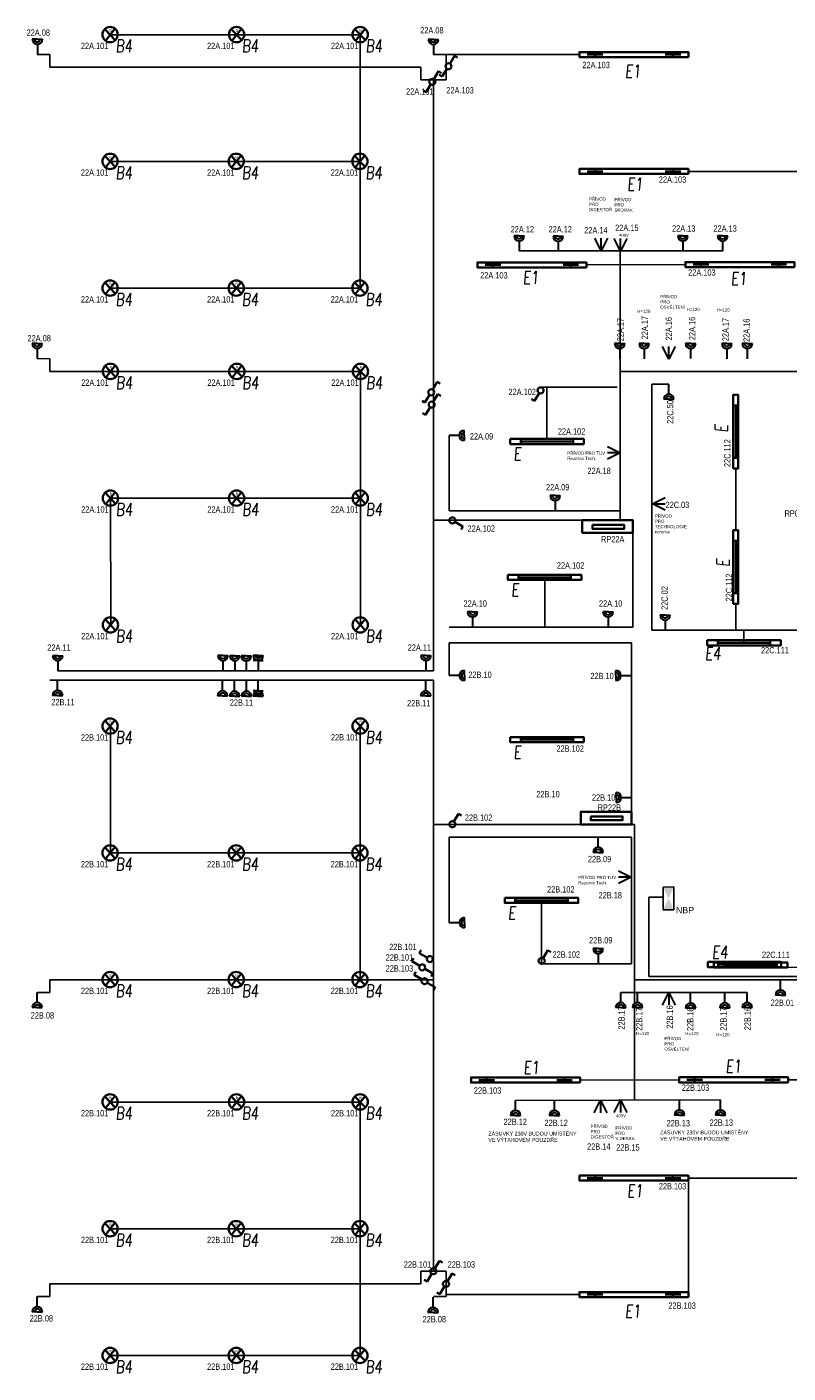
# Model space of a CAD drawing. Header units: millimetres. Extents: x 370888 to 505664, y 284292 to 447185.
# Tile 34 of 41: x 420614 to 432625, y 423924 to 445168. Entities that reach past the tile are written whole.
import ezdxf
from ezdxf.enums import TextEntityAlignment as Align

# ---------------------------------------------------------------- set-up
doc = ezdxf.new("R2010")
doc.units = ezdxf.units.MM
doc.header["$LTSCALE"] = 100
doc.layers.get('0').update_dxf_attribs({"color": 21, "linetype": 'CONTINUOUS'})
for name, color, linetype, lineweight in [('2DE_OBL', 91, 'CONTINUOUS', 35), ('2DE_OBL_L1', 91, 'CONTINUOUS', 35), ('CAT_SLN-DVOJZAS - 45', 7, 'CONTINUOUS', 30), ('CAT_SLN-DVOJZAS - 45D', 7, 'CONTINUOUS', 30), ('E_NOUZOVÉ+PP OSVĚTLENÍ', 60, 'CONTINUOUS', 25), ('E_ROZVADĚČE', 1, 'CONTINUOUS', 35), ('E_SVĚTLA POPIS', 130, 'CONTINUOUS', 30), ('E_VEDENÍ SILNOPROUD', 50, 'CONTINUOUS', 25), ('E_VEDENÍ_CBS', 214, 'CONTINUOUS', 25), ('E_VYPINACE', 170, 'CONTINUOUS', 35), ('E_ZÁSUVKY POPIS', 111, 'CONTINUOUS', 30), ('E_ŽLABY', 40, 'CONTINUOUS', 15), ('U1 LIGHTING', 10, 'CONTINUOUS', 35), ('ZÁSUVKY POPIS', 7, 'CONTINUOUS', 30)]:
    doc.layers.add(name, color=color, linetype=linetype, lineweight=lineweight)
for name, color, linetype in [('Elektro rozvaděč', 1, 'CONTINUOUS'), ('GC3_MEP_E_LV_SECURITY LIGHT', 80, 'CONTINUOUS'), ('PIKTOGRAMY', 210, 'CONTINUOUS'), ('PRIPOJKA 230V', 1, 'CONTINUOUS'), ('ŽLAB', 7, 'CONTINUOUS')]:
    doc.layers.add(name, color=color, linetype=linetype)
doc.styles.add('ARIAL', font='arial.ttf')
doc.styles.add('CP_ATTR', font='ROMANS.SHX')
doc.styles.add('CS-ROMANS', font='romans.shx', dxfattribs={"width": 0.75, "oblique": 5})
doc.styles.get("Standard").update_dxf_attribs({"font": 'arial.ttf'})
doc.styles.add('V+P_01_B3_E_FP_001$0$BLOCK', font='romans.shx', dxfattribs={"width": 0.8})

# ---------------------------------------------------------------- blocks, each defined once
blk = doc.blocks.new('*U28', base_point=(57391, -22719))
at = {"lineweight": 30, "ltscale": 0.1}
for p, q in [((57291, -22519), (57391, -22719)), ((57391, -22719), (57391, -22519)), ((57391, -22719), (57491, -22519))]:
    blk.add_line(p, q, dxfattribs=at)
blk = doc.blocks.new('pripojka 230V')
at = {"layer": 'PRIPOJKA 230V', "color": 1, "xscale": -1}
blk.add_blockref('*U28', (0, -2, -40), dxfattribs=at)
blk = doc.blocks.new('svetlo_bodove')
at = {"layer": '2DE_OBL_L1'}
for points in [[(-88, 90), (77, -86)], [(72, 94), (-79, -94)]]:
    blk.add_lwpolyline(points, dxfattribs=at)
blk.add_circle((-5, 2), 121, dxfattribs=at)
at = {"layer": '2DE_OBL_L1', "color": 0, "insert": (-18, 88), "char_height": 40, "attachment_point": 1}
blk.add_mtext_dynamic_manual_height_columns('{\\C256;B}', width=81.38, gutter_width=12.5, heights=[0], dxfattribs=at)
blk = doc.blocks.new('A$C3423193F')
at = {"color": 1, "linetype": 'ByBlock'}
for p, q in [((80, 240), (0, 240)), ((80, 240), (160, 240)), ((80, 160), (80, 0))]:
    blk.add_line(p, q, dxfattribs=at)
for radius in [80, 45.2]:
    blk.add_arc((80, 240), radius, 180, 0, dxfattribs=at)
blk = doc.blocks.new('*U259')
at = {"color": 0, "linetype": 'ByBlock'}
for p, q in [((24, 249.57), (96, 374.28)), ((96, 374.28), (143.56, 346.82))]:
    blk.add_line(p, q, dxfattribs=at)
blk.add_circle((0, 208), 48, dxfattribs=at)
blk = doc.blocks.new('přepinač-světla-jednoduchy')
at = {"layer": 'E_VYPINACE', "rotation": 270}
blk.add_blockref('*U259', (-204, -2), dxfattribs=at)
blk = doc.blocks.new('Rozvaděč')
at = {"layer": 'E_ROZVADĚČE'}
blk.add_lwpolyline([(2, 6), (802, 6), (802, 206), (2, 206), (2, 6)], dxfattribs=at)
blk.add_lwpolyline([(161, 134), (664, 134), (664, 73), (161, 73)], close=True, dxfattribs=at)
blk = doc.blocks.new('A$C1846428F')
h = blk.add_hatch(color=1)
h.dxf.hatch_style = 1
h.paths.add_polyline_path([(125, 240), (80, 240), (35, 240, 1)])
at = {"color": 1, "linetype": 'ByBlock'}
for p, q in [((80, 240), (0, 240)), ((80, 240), (160, 240)), ((80, 160), (0, 160)), ((80, 160), (80, 0)), ((80, 160), (160, 160))]:
    blk.add_line(p, q, dxfattribs=at)
for radius in [80, 45.2]:
    blk.add_arc((80, 240), radius, 180, 0, dxfattribs=at)
blk = doc.blocks.new('Světelný spínač dvojitý')
at = {"layer": 'E_VYPINACE', "linetype": 'ByBlock'}
for p, q in [((-22, 208), (5, 255)), ((102, 136), (-22, 208)), ((183, 86), (307, 14)), ((307, 14), (280, -33))]:
    blk.add_line(p, q, dxfattribs=at)
blk.add_circle((144, 112), 48, dxfattribs=at)
blk = doc.blocks.new('E')
at = {"layer": 'U1 LIGHTING', "style": 'CS-ROMANS', "oblique": 5, "width": 0.75}
blk.add_text('E', height=200, dxfattribs=at).set_placement((229480, 21709))
blk = doc.blocks.new('2DELLI009_CZ')
for p, q in [((-0.5, 0.1), (-0.5, -0.1)), ((-0.5, 0), (0.5, 0)), ((0.5, 0.1), (0.5, -0.1))]:
    blk.add_line(p, q)
blk.add_lwpolyline([(-0.7, 0.2), (0.7, 0.2), (0.7, -0.2), (-0.7, -0.2)], close=True)
at = {"linetype": 'ByBlock', "style": 'CP_ATTR', "flags": 9}
for tag, p in [('NAME', (-0.092, -0.018)), ('GROUP', (-0.092, -0.018)), ('NUMBER', (-0.092, -0.018)), ('PRODUCER', (-0.092, -0.018)), ('ARTICLE', (-0.092, -0.018)), ('CHARACTER', (-0.092, -0.018)), ('VOLTAGE', (-0.092, -0.019)), ('WEIGHT', (-0.092, -0.018)), ('OTHER', (-0.092, -0.018)), ('PRODUCT-TYPE', (-0.092, -0.019)), ('ORDER-NO', (-0.092, -0.019)), ('POWER', (-0.092, -0.019))]:
    blk.add_attdef(tag, text='', height=0.00005, dxfattribs=at).set_placement(p, align=Align.MIDDLE_LEFT)
blk = doc.blocks.new('2DELLI018_CZ')
for p, q in [((-0.6, 0), (-0.4, 0)), ((-0.5, 0.1), (-0.5, -0.1)), ((0.4, 0), (0.6, 0)), ((0.5, 0.1), (0.5, -0.1))]:
    blk.add_line(p, q)
blk.add_lwpolyline([(-0.7, 0.2), (0.7, 0.2), (0.7, -0.2), (-0.7, -0.2)], close=True)
at = {"linetype": 'ByBlock', "style": 'CP_ATTR', "flags": 9}
for tag, p in [('NAME', (-0.092, -0.018)), ('GROUP', (-0.092, -0.018)), ('NUMBER', (-0.092, -0.018)), ('PRODUCER', (-0.092, -0.018)), ('ARTICLE', (-0.092, -0.018)), ('CHARACTER', (-0.092, -0.018)), ('VOLTAGE', (-0.092, -0.019)), ('WEIGHT', (-0.092, -0.018)), ('OTHER', (-0.092, -0.018)), ('PRODUCT-TYPE', (-0.092, -0.019)), ('ORDER-NO', (-0.092, -0.019)), ('POWER', (-0.092, -0.019))]:
    blk.add_attdef(tag, text='', height=0.00005, dxfattribs=at).set_placement(p, align=Align.MIDDLE_LEFT)
blk = doc.blocks.new('E1')
at = {"layer": 'U1 LIGHTING', "style": 'CS-ROMANS', "oblique": 5, "width": 0.75}
blk.add_text('E1', height=200, dxfattribs=at).set_placement((229480, 21709))
blk = doc.blocks.new('V+P_01_B3_E_FP_001$0$E-LI-35')
at = {"layer": 'E_NOUZOVÉ+PP OSVĚTLENÍ', "linetype": 'ByBlock'}
for p, q in [((-10.9, -1.9), (10.9, -1.9)), ((-10.9, -12.1), (-10.9, -1.9)), ((-10.9, -12.1), (10.9, -12.1)), ((10.9, -1.9), (10.9, -12.1))]:
    blk.add_line(p, q, dxfattribs=at)
at = {"layer": 'E_NOUZOVÉ+PP OSVĚTLENÍ'}
blk.add_solid([(-10.9, -12.1), (-10.9, -1.9), (10.9, -1.9), (10.9, -12.1)], dxfattribs=at)
at = {"layer": 'E_NOUZOVÉ+PP OSVĚTLENÍ', "style": 'V+P_01_B3_E_FP_001$0$BLOCK', "width": 0.8, "flags": 8}
for tag, p in [('DIVERS.1', (-17.9, -2.1)), ('DIVERS.2', (-16.4, -12))]:
    blk.add_attdef(tag, text='', height=7.25, dxfattribs=at).set_placement(p, align=Align.RIGHT)
at = {"layer": 'E_NOUZOVÉ+PP OSVĚTLENÍ', "style": 'V+P_01_B3_E_FP_001$0$BLOCK', "width": 0.8}
for tag, p, height, flags in [('BLOCKNAME', (-6.8, -1.4), 2.54, 3), ('LEISTUNG', (13.3, -12), 7.25, 8)]:
    blk.add_attdef(tag, p, '', height=height, dxfattribs=dict(at, flags=flags))
blk.add_attdef('STROMKREIS', text='', height=7.25, dxfattribs=at).set_placement((-11.8, -23.8), align=Align.BOTTOM_CENTER)
blk = doc.blocks.new('*U61')
at = {"layer": 'GC3_MEP_E_LV_SECURITY LIGHT', "xscale": 16.54563019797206, "yscale": 16.54563022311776, "zscale": 16.54563022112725, "rotation": 270.2193183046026}
blk.add_blockref('V+P_01_B3_E_FP_001$0$E-LI-35', (116, 0), dxfattribs=at)
at = {"layer": 'PIKTOGRAMY', "style": 'ARIAL'}
blk.add_attdef('PIKTOGRAM', (162, -40), '', height=100, dxfattribs=at)
blk = doc.blocks.new('E4')
at = {"layer": 'U1 LIGHTING', "style": 'CS-ROMANS', "oblique": 5, "width": 0.75}
blk.add_text('E4', height=200, dxfattribs=at).set_placement((229480, 21709))
blk = doc.blocks.new('B4')
at = {"layer": 'U1 LIGHTING', "style": 'CS-ROMANS', "oblique": 5, "width": 0.75}
blk.add_text('B4', height=200, dxfattribs=at).set_placement((-7, 13))

msp = doc.modelspace()

# ---------------------------------------------------------------- linework, layer by layer
at = {"layer": 'E_VEDENÍ SILNOPROUD'}
for p, q in [((425873, 441045), (425873, 445076)), ((421931, 445045), (425873, 445045)), ((420977, 444732), (420777, 444732)), ((420977, 444532), (420977, 444732)), ((427027, 444732), (427227, 444732)), ((427227, 444732), (429333, 444732)), ((427227, 444332), (427227, 444732)), ((425873, 444532), (420977, 444532)), ((425873, 444532), (426827, 444532)), ((426827, 444532), (426827, 444332)), ((426827, 444332), (427027, 444332)), ((427027, 437382), (427027, 444332)), ((427027, 444332), (427227, 444332)), ((421931, 443045), (425873, 443045)), ((433327, 442888), (431053, 442888)), ((428382, 441632), (431592, 441632)), ((429977, 439732), (429977, 441632)), ((429442, 441413), (431004, 441417)), ((421931, 441045), (425873, 441045)), ((420776, 439934), (420977, 439932)), ((420977, 439932), (420977, 439732)), ((425878, 435730), (425878, 439761)), ((420977, 439732), (421929, 439732)), ((421936, 439730), (425878, 439730)), ((441874, 439732), (429977, 439732)), ((429977, 439732), (429977, 437382)), ((429927, 439482), (428719, 439482)), ((428820, 438666), (428820, 439482)), ((430742, 439532), (430477, 439532)), ((430477, 439532), (430477, 435647)), ((427277, 438721), (427277, 437532)), ((431798, 438202), (431798, 437226)), ((421936, 435730), (421931, 437732)), ((421936, 437730), (425878, 437730)), ((427277, 437532), (429977, 437532)), ((429377, 437382), (427027, 437382)), ((427027, 435007), (427027, 437382)), ((430177, 435697), (430177, 437182)), ((428784, 436480), (428784, 435697)), ((431798, 436066), (431798, 435647)), ((427277, 435697), (430177, 435697)), ((430477, 435647), (430685, 435647)), ((430685, 435647), (433327, 435647)), ((431929, 435448), (431929, 435647)), ((427277, 434932), (427277, 435447)), ((427277, 435447), (430152, 435447)), ((430152, 435447), (430152, 432782)), ((421099, 435007), (427027, 435007)), ((420977, 434857), (427027, 434857)), ((427027, 430132), (427027, 434857)), ((421931, 434132), (421931, 432132)), ((425873, 430132), (425873, 434163)), ((429352, 432582), (427027, 432582)), ((430152, 432582), (430202, 432582)), ((430202, 432582), (430202, 428232)), ((427277, 431032), (427277, 432382)), ((427277, 432382), (430152, 432382)), ((430152, 432382), (430152, 430382)), ((421931, 432132), (425873, 432132)), ((428734, 430382), (428733, 431343)), ((430152, 430382), (428734, 430382)), ((432035, 430366), (432035, 430326)), ((432035, 430326), (433527, 430332)), ((420977, 429932), (420977, 430132)), ((420977, 430132), (421931, 430132)), ((421931, 430132), (425873, 430132)), ((425873, 430132), (427027, 430132)), ((427027, 430132), (427027, 425532)), ((438122, 430132), (430202, 430132)), ((420777, 429932), (420977, 429932)), ((429984, 429932), (431980, 429932)), ((429342, 428549), (430904, 428552)), ((432624, 428552), (433327, 428552)), ((421931, 428201), (425873, 428201)), ((425873, 424201), (425873, 428232)), ((428323, 428228), (431558, 428234)), ((433327, 427001), (431053, 427001)), ((431053, 427001), (431053, 425163)), ((421931, 426201), (425873, 426201)), ((427227, 425532), (426827, 425532)), ((426827, 425532), (426827, 425332)), ((427227, 425163), (427227, 425532)), ((420977, 425132), (420977, 425332)), ((420977, 425332), (426827, 425332)), ((420777, 425132), (420977, 425132)), ((427027, 425132), (427227, 425132)), ((429333, 425163), (427227, 425163)), ((427227, 425132), (427227, 425163)), ((421931, 424201), (425873, 424201))]:
    msp.add_line(p, q, dxfattribs=at)
at = {"layer": 'E_VEDENÍ_CBS'}
for p, q in [((430426, 431433), (430654, 431433)), ((430426, 431433), (430426, 430183)), ((435108, 430183), (430426, 430183))]:
    msp.add_line(p, q, dxfattribs=at)

# ---------------------------------------------------------------- block references
for name, p in [('svetlo_bodove', (421931, 445045)), ('svetlo_bodove', (423926, 445045)), ('svetlo_bodove', (425877, 445045)), ('E1', (200571, 422663)), ('svetlo_bodove', (421931, 443045)), ('svetlo_bodove', (423922, 443045)), ('svetlo_bodove', (425873, 443045)), ('E1', (200604, 420880)), ('E1', (198960, 419405)), ('E1', (202242, 419387)), ('svetlo_bodove', (421931, 441045)), ('svetlo_bodove', (423922, 441045)), ('svetlo_bodove', (425873, 441045)), ('svetlo_bodove', (421936, 439730)), ('svetlo_bodove', (423931, 439730)), ('svetlo_bodove', (425882, 439730)), ('svetlo_bodove', (421936, 437730)), ('svetlo_bodove', (423927, 437730)), ('svetlo_bodove', (425878, 437730)), ('přepinač-světla-jednoduchy', (427323, 437382)), ('svetlo_bodove', (421936, 435730)), ('svetlo_bodove', (425878, 435730)), ('svetlo_bodove', (421931, 434132)), ('svetlo_bodove', (425877, 434133)), ('svetlo_bodove', (421931, 432132)), ('svetlo_bodove', (423922, 432132)), ('svetlo_bodove', (425873, 432132)), ('svetlo_bodove', (421931, 430132)), ('svetlo_bodove', (423922, 430132)), ('svetlo_bodove', (425873, 430132)), ('E1', (198969, 406938)), ('E1', (202159, 406956)), ('svetlo_bodove', (421931, 428201)), ('svetlo_bodove', (423926, 428201)), ('svetlo_bodove', (425877, 428201)), ('E1', (200604, 404992)), ('svetlo_bodove', (421931, 426201)), ('svetlo_bodove', (423922, 426201)), ('svetlo_bodove', (425873, 426201)), ('E1', (200571, 403093)), ('svetlo_bodove', (421931, 424201)), ('svetlo_bodove', (423922, 424201)), ('svetlo_bodove', (425873, 424201))]:
    msp.add_blockref(name, p)
for name, p, rotation in [('Světelný spínač dvojitý', (427154, 444692), 270), ('Světelný spínač dvojitý', (426899, 444446), 270), ('Světelný spínač dvojitý', (426881, 439546), 270), ('Světelný spínač dvojitý', (426890, 439353), 270), ('přepinač-světla-jednoduchy', (428721, 439436), 270), ('přepinač-světla-jednoduchy', (427326, 432582), 89.99999999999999), ('Světelný spínač dvojitý', (426995, 430438), 180), ('přepinač-světla-jednoduchy', (426976, 430455), 180), ('přepinač-světla-jednoduchy', (428734, 430426), 89.99999999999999), ('Světelný spínač dvojitý', (427033, 430221), 180), ('Světelný spínač dvojitý', (426915, 425676), 270), ('Světelný spínač dvojitý', (427115, 425476), 270)]:
    msp.add_blockref(name, p, dxfattribs=dict(rotation=rotation))
at = {"layer": '2DE_OBL', "xscale": 1228.571428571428, "yscale": 200, "zscale": 1000, "rotation": 180}
for p in [(430193, 444732), (430193, 442888), (431864, 441417), (428582, 441413), (428482, 428549), (431764, 428552), (430193, 427001), (430193, 425163)]:
    msp.add_blockref('2DELLI018_CZ', p, dxfattribs=at)
at = {"layer": '2DE_OBL_L1', "xscale": 828.5714285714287, "yscale": 200, "zscale": 1000, "rotation": 90}
for p in [(431798, 438782), (431798, 436646)]:
    msp.add_blockref('2DELLI009_CZ', p, dxfattribs=at)
at = {"layer": '2DE_OBL_L1', "xscale": 828.5714285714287, "yscale": 200, "zscale": 1000}
for p in [(428820, 438626), (428784, 436480), (431929, 435448), (428820, 433921), (428733, 431383), (431936, 430372), (432035, 430366)]:
    msp.add_blockref('2DELLI009_CZ', p, dxfattribs=at)
at = {"layer": 'CAT_SLN-DVOJZAS - 45'}
for p in [(420698, 444736), (426947, 444732), (428302, 441632), (428917, 441627), (430883, 441631), (431512, 441629), (420696, 439934), (429888, 439930), (430273, 439930), (431007, 439933), (431578, 439930), (431901, 439931), (428868, 437532), (427566, 435696), (429704, 435697), (430605, 435647), (421019, 435005), (423627, 435006), (423813, 435005), (423994, 435003), (426830, 435007), (429547, 430382)]:
    msp.add_blockref('A$C3423193F', p, dxfattribs=at)
for p, rotation in [((430822, 439532), 180), ((427274, 438801), 270), ((427277, 435012), 270), ((430148, 434852), 89.99999999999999), ((421178, 434856), 180), ((423781, 434850), 180), ((423971, 434845), 180), ((424157, 434845), 180), ((426986, 434850), 180), ((430152, 432928), 89.99999999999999), ((429707, 432382), 180), ((427277, 431112), 270), ((432584, 430128), 180), ((420856, 429931), 180), ((430064, 429932), 180), ((430329, 429932), 180), ((431167, 429923), 180), ((431707, 429926), 180), ((432060, 429932), 180), ((428403, 428228), 180), ((429017, 428228), 180), ((430992, 428233), 180), ((431638, 428234), 180), ((420857, 425132), 180), ((427102, 425121), 180)]:
    msp.add_blockref('A$C3423193F', p, dxfattribs=dict(at, rotation=rotation))
at = {"layer": 'CAT_SLN-DVOJZAS - 45D'}
msp.add_blockref('A$C1846428F', (424182, 435007), dxfattribs=at)
at = {"layer": 'CAT_SLN-DVOJZAS - 45D', "rotation": 180}
msp.add_blockref('A$C1846428F', (424342, 434849), dxfattribs=at)
at = {"layer": 'E_NOUZOVÉ+PP OSVĚTLENÍ'}
ref = msp.add_blockref('*U61', (430738, 431415), dxfattribs=at)
ref.add_attrib('PIKTOGRAM', 'NBP', (430855, 431180), dxfattribs={"height": 100, "style": 'ARIAL'})
at = {"layer": 'E_VEDENÍ SILNOPROUD'}
for p in [(422020, 444755), (424011, 444755), (425965, 444755), (422020, 442755), (424011, 442755), (425962, 442755), (422020, 440755), (424011, 440755), (425962, 440755), (422025, 439440), (424016, 439440), (425971, 439440), (422025, 437440), (424016, 437440), (425967, 437440), (422025, 435440), (425967, 435440), (422020, 433842), (425965, 433843), (422020, 431842), (424011, 431842), (425962, 431842), (422020, 429842), (424011, 429842), (425962, 429842), (422020, 427911), (424011, 427911), (425965, 427912), (422020, 425911), (424011, 425911), (425962, 425911), (422020, 423911), (424011, 423911), (425962, 423911)]:
    msp.add_blockref('B4', p, dxfattribs=at)
at = {"layer": 'E_ŽLABY'}
for p in [(201833, 413471), (201944, 408760)]:
    msp.add_blockref('E4', p, dxfattribs=at)
at = {"layer": 'Elektro rozvaděč'}
for p in [(429375, 437176), (429350, 432576)]:
    msp.add_blockref('Rozvaděč', p, dxfattribs=at)
at = {"layer": 'U1 LIGHTING', "rotation": 90}
for p in [(453384, 209290), (453410, 207170)]:
    msp.add_blockref('E', p, dxfattribs=at)
at = {"layer": 'U1 LIGHTING'}
for p in [(198812, 416620), (198776, 414474), (198812, 411915), (198725, 409376)]:
    msp.add_blockref('E', p, dxfattribs=at)
at = {"layer": 'ŽLAB'}
for p in [(429673, 441634), (429980, 441632), (430745, 439925)]:
    msp.add_blockref('pripojka 230V', p, dxfattribs=at)
for p, rotation in [((429971, 438447, 40), 89.99999999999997), ((430485, 437642), 270), ((430146, 431750, 40), 89.99999999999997), ((430744, 429926), 180), ((429664, 428230), 180), ((429982, 428232), 180)]:
    msp.add_blockref('pripojka 230V', p, dxfattribs=dict(at, rotation=rotation))

# ---------------------------------------------------------------- texts
at = {"layer": 'E_SVĚTLA POPIS', "width": 0.8}
for s, p in [('22A.101', (421465, 444819)), ('22A.101', (423456, 444819)), ('22A.101', (425411, 444819)), ('22A.103', (429378, 444517)), ('22A.103', (427232, 444118)), ('22A.101', (426597, 444099)), ('22A.101', (421465, 442819)), ('22A.101', (423456, 442819)), ('22A.101', (425407, 442819)), ('22A.103', (430585, 442709)), ('22A.103', (427766, 441198)), ('22A.103', (431048, 441242)), ('22A.101', (421465, 440819)), ('22A.101', (423456, 440819)), ('22A.101', (425407, 440819)), ('22A.101', (421470, 439504)), ('22A.101', (423461, 439504)), ('22A.101', (425416, 439504)), ('22A.102', (428213, 439359)), ('22A.102', (428992, 438733)), ('22A.101', (421470, 437504)), ('22A.101', (423461, 437504)), ('22A.101', (425412, 437504)), ('22A.102', (427566, 437201)), ('22A.102', (428976, 436619)), ('22A.101', (421470, 435504)), ('22A.101', (425412, 435504)), ('22C.111', (432198, 435282)), ('22B.101', (421465, 433906)), ('22B.101', (425411, 433907)), ('22B.102', (428970, 433730)), ('22B.102', (427524, 432640)), ('22B.101', (421465, 431906)), ('22B.101', (423456, 431906)), ('22B.101', (425407, 431906)), ('22B.102', (428821, 431508)), ('22B.101', (426330, 430599)), ('22B.101', (426275, 430434)), ('22B.102', (428908, 430480)), ('22C.111', (432213, 430475)), ('22B.103', (426275, 430261)), ('22B.101', (421465, 429906)), ('22B.101', (423456, 429906)), ('22B.101', (425407, 429906)), ('22B.103', (427666, 428334)), ('22B.103', (430948, 428378)), ('22B.101', (421465, 427975)), ('22B.101', (423456, 427975)), ('22B.101', (425411, 427975)), ('22B.103', (430585, 426822)), ('22B.101', (421465, 425975)), ('22B.101', (423456, 425975)), ('22B.101', (425407, 425975)), ('22B.101', (426561, 425589)), ('22B.103', (427252, 425588)), ('22B.103', (430736, 424939)), ('22B.101', (421465, 423975)), ('22B.101', (423456, 423975)), ('22B.101', (425407, 423975))]:
    msp.add_text(s, height=100, dxfattribs=at).set_placement(p)
for p in [(431716, 438222), (431742, 436102)]:
    msp.add_text('22C.112', height=100, rotation=90, dxfattribs=at).set_placement(p)
at = {"layer": 'E_ZÁSUVKY POPIS', "width": 0.8}
for s, p in [('22A.08', (420609, 445028)), ('22A.08', (426820, 445065)), ('22A.12', (428247, 441925)), ('22A.12', (428845, 441925)), ('22A.14', (429408, 441910)), ('22A.15', (429896, 441948)), ('22A.13', (430794, 441938)), ('22A.13', (431447, 441938)), ('22A.08', (420623, 440206)), ('22A.09', (427603, 438657)), ('22A.18', (429459, 438112)), ('22A.09', (428805, 437854)), ('22C.03', (430691, 437575, -40)), ('RP0-2.03', (432569, 437440, -40)), ('22A.10', (427503, 436018)), ('22A.10', (429641, 436019)), ('22A.11', (420935, 435323)), ('22A.11', (426622, 435323)), ('22B.10', (427579, 434895)), ('22B.10', (429506, 434875)), ('22B.11', (420999, 434464)), ('22B.11', (423815, 434455)), ('22B.11', (426612, 434446)), ('22B.10', (428652, 433011)), ('22B.10', (429530, 432957)), ('22B.09', (429466, 431986)), ('22B.18', (429634, 431415)), ('22B.09', (429484, 430704)), ('22B.01', (432351, 429719)), ('22B.08', (420674, 429519)), ('22B.12', (428135, 427840)), ('22B.12', (428781, 427823)), ('22B.13', (430708, 427819)), ('22B.13', (431387, 427827)), ('22B.14', (429453, 427448)), ('22B.15', (429913, 427436)), ('22B.08', (420657, 424738)), ('22B.08', (426858, 424725))]:
    msp.add_text(s, height=100, dxfattribs=at).set_placement(p)
for s, p in [('22A.17', (430028, 440208)), ('22A.17', (430413, 440238)), ('22A.16', (430792, 440221)), ('22A.16', (431159, 440225)), ('22A.17', (431686, 440208)), ('22A.16', (432019, 440197)), ('22C.50', (430815, 438904)), ('22C.02', (430727, 435968)), ('22B.17', (430045, 429345)), ('22B.17', (430326, 429325)), ('22B.16', (430808, 429358)), ('22B.16', (431132, 429323)), ('22B.17', (431654, 429327)), ('22B.16', (432036, 429334))]:
    msp.add_text(s, height=100, rotation=90, dxfattribs=at).set_placement(p)
at = {"layer": 'Elektro rozvaděč', "width": 0.8}
for s, p in [('RP22A', (429673, 437033)), ('RP22B', (429620, 432799))]:
    msp.add_text(s, height=100, dxfattribs=at).set_placement(p)
at = {"layer": 'PRIPOJKA 230V', "char_height": 46.9, "attachment_point": 1}
for insert in [(429958, 441903), (429913, 428009)]:
    msp.add_mtext_dynamic_manual_height_columns('400V', width=227.14, gutter_width=12.5, heights=[0], dxfattribs=dict(at, insert=insert))
at = {"layer": 'ZÁSUVKY POPIS', "char_height": 50, "attachment_point": 1}
for s, width, heights, insert in [('PŘÍVOD PRO DIGESTOŘ', 210, [0], (429482, 442477)), ('PŘÍVOD PRO SPORÁK', 210, [0], (429885, 442468)), ('PŘÍVOD PRO OSVĚLTENÍ', 210, [0], (430607, 440937)), ('H=120', 210, [0], (430244, 440705)), ('H=120', 210, [0], (431024, 440735)), ('H=120', 210, [0], (431497, 440726)), ('PŘÍVOD PRO TUV Rezerva Tech.', 705.13, [395], (429140, 438468, 40)), ('PŘÍVOD PRO TECHNOLOGIE\\Prezerva', 210, [0], (430522, 437474)), ('PŘÍVOD PRO TUV Rezerva Tech.', 705.13, [395], (429314, 431771, 40)), ('H=120', 210, [0], (430227, 429307)), ('PŘÍVOD PRO OSVĚLTENÍ', 210, [0], (430673, 429228)), ('H=120', 210, [0], (431003, 429307)), ('H=120', 210, [0], (431492, 429289)), ('PŘÍVOD PRO DIGESTOŘ', 210, [0], (429509, 427842)), ('PŘÍVOD PRO V.DESKA', 210, [0], (429900, 427817))]:
    msp.add_mtext_dynamic_manual_height_columns(s, width=width, gutter_width=12.5, heights=heights, dxfattribs=dict(at, insert=insert))
at = {"layer": 'ZÁSUVKY POPIS', "color": 1, "char_height": 60, "attachment_point": 1}
for insert in [(427895, 427733), (430607, 427752)]:
    msp.add_mtext_dynamic_manual_height_columns('ZÁSUVKY 230V BUDOU UMÍSTĚNY \\PVE VÝTAHOVÉM POUZDŘE', width=1477, gutter_width=12.5, heights=[0], dxfattribs=dict(at, insert=insert))

doc.saveas('drawing.dxf')
